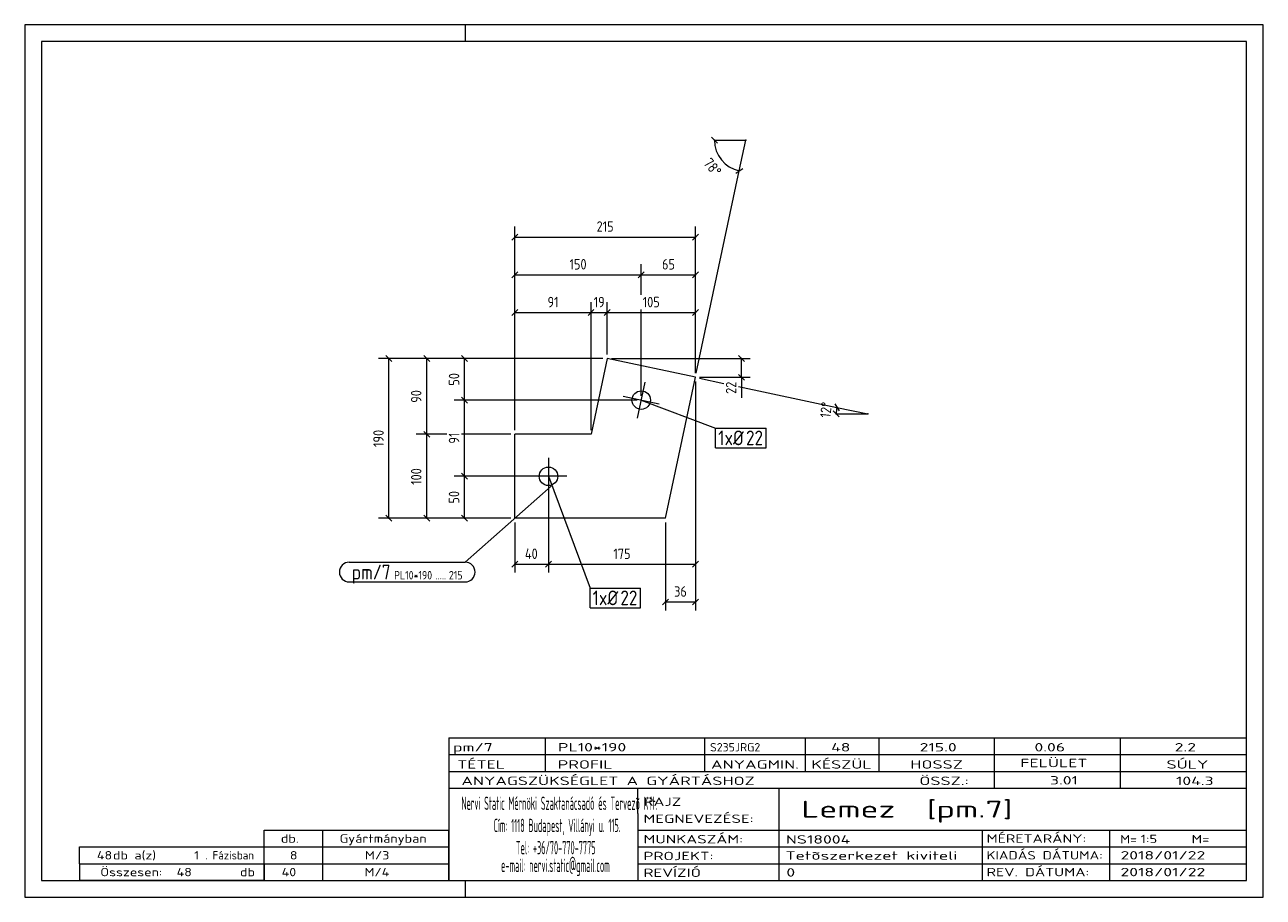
# Model space of a CAD drawing. Header units: millimetres. Extents: x 1 to 296, y 1 to 209.
import ezdxf

# ---------------------------------------------------------------- set-up
doc = ezdxf.new("R2010")
doc.units = ezdxf.units.MM
doc.header["$LTSCALE"] = 0.6
doc.linetypes.add('XKITLINE00', pattern=[0])
for name, color, linetype, lineweight in [('Bolt', 7, 'Continuous', 0), ('BoltMark', 3, 'Continuous', 0), ('DrawingSheet', 5, 'Continuous', 0), ('OtherObjectType', 1, 'Continuous', 0), ('Part', 2, 'Continuous', 0), ('PartMark', 3, 'Continuous', 0), ('Z-DIMENSIONS', 1, 'Continuous', 0)]:
    doc.layers.add(name, color=color, linetype=linetype, lineweight=lineweight)
doc.styles.add('ISOCPEUR', font='ISOCPEUR.TTF')

msp = doc.modelspace()

# ---------------------------------------------------------------- linework, layer by layer
at = {"layer": 'Bolt', "color": 4, "linetype": 'XKITLINE00', "lineweight": 0}
for p, q in [((146.92, 115.21), (148.75, 123.81)), ((143.53, 120.43), (152.14, 118.6)), ((125.75, 105.75), (125.75, 96.95)), ((130.15, 101.35), (121.35, 101.35))]:
    msp.add_line(p, q, dxfattribs=at)
for centre in [(147.84, 119.51), (125.75, 101.35)]:
    msp.add_circle(centre, 2.2, dxfattribs=at)
at = {"layer": 'BoltMark', "color": 7, "linetype": 'XKITLINE00', "lineweight": 0}
for p, q in [((147.84, 119.51), (165.57, 112.86)), ((165.57, 112.86), (177.6, 112.86)), ((165.57, 108.16), (165.57, 112.86)), ((177.6, 108.16), (177.6, 112.86)), ((165.57, 108.16), (177.6, 108.16)), ((125.75, 101.35), (135.66, 74.72)), ((135.66, 74.72), (147.69, 74.72)), ((135.66, 70.02), (135.66, 74.72)), ((147.69, 70.02), (147.69, 74.72)), ((135.66, 70.02), (147.69, 70.02))]:
    msp.add_line(p, q, dxfattribs=at)
at = {"layer": 'DrawingSheet', "color": 2, "linetype": 'XKITLINE00', "lineweight": 0}
for p, q in [((296, 209), (1, 209)), ((1, 209), (1, 1)), ((106, 205), (106, 209)), ((296, 1), (296, 209)), ((106, 1), (106, 5)), ((1, 1), (296, 1))]:
    msp.add_line(p, q, dxfattribs=at)
at = {"layer": 'DrawingSheet', "color": 3, "linetype": 'XKITLINE00', "lineweight": 0}
for p, q in [((292, 205), (5, 205)), ((5, 205), (5, 5)), ((292, 5), (292, 205)), ((5, 5), (292, 5))]:
    msp.add_line(p, q, dxfattribs=at)
at = {"layer": 'OtherObjectType', "color": 7, "linetype": 'XKITLINE00', "lineweight": 0}
for p, q in [((102, 39), (292, 39)), ((102, 39), (102, 35)), ((102, 39), (292, 39)), ((125, 35), (125, 39)), ((163, 35), (163, 39)), ((187, 35), (187, 39)), ((204.5, 35), (204.5, 39)), ((232, 35), (232, 39)), ((262, 35), (262, 39)), ((292, 35), (292, 39)), ((102, 35), (292, 35)), ((102, 35), (102, 5)), ((102, 35), (292, 35)), ((125, 31), (125, 35)), ((163, 31), (163, 35)), ((187, 31), (187, 35)), ((204.5, 31), (204.5, 35)), ((232, 31), (232, 35)), ((262, 31), (262, 35)), ((292, 31), (292, 35)), ((102, 31), (292, 31)), ((232, 27), (232, 31)), ((262, 27), (262, 31)), ((292, 27), (292, 31)), ((102, 27), (292, 27)), ((147, 21), (147, 27)), ((180.7, 17), (180.7, 27)), ((292, 21), (292, 27)), ((147, 21), (147, 5)), ((292, 17), (292, 21)), ((58, 17), (102, 17)), ((58, 13), (58, 17)), ((72, 13), (72, 17)), ((102, 13), (102, 17)), ((147, 17), (292, 17)), ((180.7, 5), (180.7, 17)), ((229.16, 13), (229.16, 17)), ((259.5, 5), (259.5, 17)), ((292, 13), (292, 17)), ((14, 9), (14, 13)), ((14, 13), (58, 13)), ((14, 13), (58, 13)), ((58, 9), (58, 13)), ((58, 13), (102, 13)), ((58, 9), (58, 13)), ((72, 9), (72, 13)), ((102, 9), (102, 13)), ((147, 13), (292, 13)), ((229.16, 5), (229.16, 13)), ((292, 9), (292, 13)), ((14, 9), (58, 9)), ((14, 9), (14, 5)), ((14, 9), (58, 9)), ((58, 9), (58, 5)), ((58, 9), (102, 9)), ((58, 5), (58, 9)), ((72, 5), (72, 9)), ((102, 5), (102, 9)), ((147, 9), (292, 9)), ((292, 5), (292, 9)), ((58, 5), (14, 5)), ((58, 5), (102, 5)), ((102, 5), (292, 5)), ((139.5, 5), (292, 5))]:
    msp.add_line(p, q, dxfattribs=at)
at = {"layer": 'Part', "color": 2, "linetype": 'XKITLINE00', "lineweight": 0}
for p, q in [((139.72, 129.42), (135.88, 111.36)), ((160.74, 124.95), (139.72, 129.42)), ((153.6, 91.36), (160.74, 124.95)), ((135.88, 111.36), (117.75, 111.36)), ((117.75, 91.36), (117.75, 111.36)), ((153.6, 91.36), (117.75, 91.36))]:
    msp.add_line(p, q, dxfattribs=at)
at = {"layer": 'PartMark', "color": 7, "linetype": 'XKITLINE00', "lineweight": 0}
for p, q in [((126.4, 99.03), (105.9, 80.87)), ((78.3, 80.87), (105.9, 80.87)), ((78.3, 76.17), (105.9, 76.17))]:
    msp.add_line(p, q, dxfattribs=at)
for centre, start, end in [((78.3, 78.52), 90, 270), ((105.9, 78.52), 270, 90)]:
    msp.add_arc(centre, 2.35, start, end, dxfattribs=at)
at = {"layer": 'Z-DIMENSIONS', "color": 7, "linetype": 'XKITLINE00', "lineweight": 0}
for p, q in [((164.56, 182.21), (165.97, 180.79)), ((165.26, 181.5), (172.76, 181.5)), ((171.2, 174.16), (172.76, 181.5)), ((160.95, 125.92), (171.2, 174.16)), ((170.37, 173.62), (172.04, 174.71)), ((117.75, 112.36), (117.75, 160.89)), ((160.74, 125.95), (160.74, 160.89)), ((118.45, 159.09), (117.04, 157.68)), ((117.75, 158.39), (160.74, 158.39)), ((161.45, 159.09), (160.04, 157.68)), ((117.75, 112.36), (117.75, 151.89)), ((147.84, 144.64), (147.84, 151.89)), ((147.84, 144.64), (147.84, 151.89)), ((160.74, 125.95), (160.74, 151.89)), ((118.45, 150.09), (117.04, 148.68)), ((117.75, 149.39), (147.84, 149.39)), ((148.54, 150.09), (147.13, 148.68)), ((148.54, 150.09), (147.13, 148.68)), ((147.84, 149.39), (160.74, 149.39)), ((161.45, 150.09), (160.04, 148.68)), ((117.75, 112.36), (117.75, 142.89)), ((135.88, 112.36), (135.88, 142.89)), ((135.88, 112.36), (135.88, 142.89)), ((139.72, 130.42), (139.72, 142.89)), ((139.72, 130.42), (139.72, 142.89)), ((160.74, 125.95), (160.74, 142.89)), ((118.45, 141.09), (117.04, 139.68)), ((117.75, 140.39), (135.88, 140.39)), ((136.59, 141.09), (135.17, 139.68)), ((136.59, 141.09), (135.17, 139.68)), ((135.88, 140.39), (139.72, 140.39)), ((140.43, 141.09), (139.01, 139.68)), ((140.43, 141.09), (139.01, 139.68)), ((139.72, 140.39), (160.74, 140.39)), ((147.84, 120.51), (147.84, 141.14)), ((147.84, 120.51), (147.84, 141.14)), ((161.45, 141.09), (160.04, 139.68)), ((87.04, 130.12), (88.45, 128.71)), ((96.04, 130.12), (97.45, 128.71)), ((105.04, 130.12), (106.45, 128.71)), ((171.04, 130.12), (172.45, 128.71)), ((138.72, 129.42), (85.25, 129.42)), ((87.75, 91.36), (87.75, 129.42)), ((138.72, 129.42), (94.25, 129.42)), ((96.75, 111.36), (96.75, 129.42)), ((138.72, 129.42), (103.25, 129.42)), ((105.75, 119.51), (105.75, 129.42)), ((140.72, 129.42), (173.75, 129.42)), ((171.75, 124.95), (171.75, 129.42)), ((160.74, 123.95), (160.74, 69.39)), ((160.74, 123.95), (160.74, 78.39)), ((161.72, 124.74), (167.5, 123.51)), ((161.74, 124.95), (173.75, 124.95)), ((171.04, 125.65), (172.45, 124.24)), ((171.75, 124.95), (171.75, 120.06)), ((171.75, 124.95), (171.75, 120.06)), ((171, 122.77), (194.46, 117.78)), ((146.84, 119.51), (103.25, 119.51)), ((146.84, 119.51), (103.25, 119.51)), ((105.04, 120.22), (106.45, 118.8)), ((105.04, 120.22), (106.45, 118.8)), ((105.75, 101.35), (105.75, 119.51)), ((193.92, 118.62), (195, 116.94)), ((193.59, 116.93), (195, 115.51)), ((194.3, 116.22), (201.8, 116.22)), ((194.46, 117.78), (201.8, 116.22)), ((101.5, 111.36), (94.25, 111.36)), ((101.5, 111.36), (94.25, 111.36)), ((96.04, 112.06), (97.45, 110.65)), ((96.04, 112.06), (97.45, 110.65)), ((96.75, 91.36), (96.75, 111.36)), ((116.75, 111.36), (105, 111.36)), ((116.75, 111.36), (105, 111.36)), ((124.75, 101.35), (103.25, 101.35)), ((124.75, 101.35), (103.25, 101.35)), ((105.04, 102.06), (106.45, 100.65)), ((105.04, 102.06), (106.45, 100.65)), ((105.75, 91.36), (105.75, 101.35)), ((125.75, 100.35), (125.75, 78.39)), ((125.75, 100.35), (125.75, 78.39)), ((87.04, 92.06), (88.45, 90.65)), ((96.04, 92.06), (97.45, 90.65)), ((105.04, 92.06), (106.45, 90.65)), ((116.75, 91.36), (85.25, 91.36)), ((116.75, 91.36), (94.25, 91.36)), ((116.75, 91.36), (103.25, 91.36)), ((117.75, 90.36), (117.75, 78.39)), ((153.6, 90.36), (153.6, 69.39)), ((118.45, 81.09), (117.04, 79.68)), ((117.75, 80.39), (125.75, 80.39)), ((126.45, 81.09), (125.04, 79.68)), ((126.45, 81.09), (125.04, 79.68)), ((125.75, 80.39), (160.74, 80.39)), ((161.45, 81.09), (160.04, 79.68)), ((154.31, 72.09), (152.89, 70.68)), ((153.6, 71.39), (160.74, 71.39)), ((161.45, 72.09), (160.04, 70.68))]:
    msp.add_line(p, q, dxfattribs=at)
for centre, start, end in [((172.76, 181.5), 180, 257.9994), ((201.8, 116.22), 167.9994, 180)]:
    msp.add_arc(centre, 7.5, start, end, dxfattribs=at)
at = {"layer": 'Z-DIMENSIONS', "color": 7}
for p in [(165.26, 181.5), (172.76, 181.5), (171.2, 174.16), (194.3, 116.22), (194.46, 117.78), (201.8, 116.22)]:
    msp.add_point(p, dxfattribs=at)
at = {"layer": 'Z-DIMENSIONS', "color": 3}
for p in [(117.75, 158.39), (160.74, 158.39), (117.75, 149.39), (147.84, 149.39), (147.84, 149.39), (160.74, 149.39), (117.75, 140.39), (135.88, 140.39), (135.88, 140.39), (139.72, 140.39), (139.72, 140.39), (160.74, 140.39), (87.75, 129.42), (96.75, 129.42), (105.75, 129.42), (171.75, 129.42), (171.75, 124.95), (105.75, 119.51), (105.75, 119.51), (96.75, 111.36), (96.75, 111.36), (105.75, 101.35), (105.75, 101.35), (87.75, 91.36), (96.75, 91.36), (105.75, 91.36), (117.75, 80.39), (125.75, 80.39), (125.75, 80.39), (160.74, 80.39), (153.6, 71.39), (160.74, 71.39)]:
    msp.add_point(p, dxfattribs=at)

# ---------------------------------------------------------------- texts
at = {"layer": 'BoltMark', "color": 3, "style": 'ISOCPEUR', "width": 0.85}
for s, p in [('1', (166.17, 108.76)), ('xØ', (167.68, 108.76)), ('22', (172.79, 108.76)), ('1', (136.26, 70.62)), ('xØ', (137.76, 70.62)), ('22', (142.87, 70.62))]:
    msp.add_text(s, height=3.5, dxfattribs=at).set_placement(p)
at = {"layer": 'OtherObjectType', "color": 7, "style": 'ISOCPEUR'}
for s, height, width, p in [('pm/7', 2, 1.525501, (103, 35.76)), ('PL10*190', 2, 1.525501, (128, 35.76)), ('S235JRG2', 2, 1.02, (164.22, 35.76)), ('48', 2, 1.525501, (193.08, 35.76)), ('215.0', 2, 1.525501, (214.16, 35.76)), ('0.06', 2, 1.525501, (241.51, 35.76)), ('2.2', 2, 1.525501, (274.91, 35.76)), ('TÉTEL', 2, 1.525501, (104, 31.66)), ('PROFIL', 2, 1.525501, (127.96, 31.66)), ('ANYAGMIN.', 2, 1.525501, (164.47, 31.66)), ('KÉSZÜL', 2, 1.525501, (188.37, 31.66)), ('HOSSZ', 2, 1.525501, (211.96, 31.66)), ('FELÜLET', 2, 1.525501, (238.13, 32)), ('SÚLY', 2, 1.525501, (272.96, 31.66)), ('ANYAGSZÜKSÉGLET A GYÁRTÁSHOZ', 2, 1.525501, (105, 27.75)), ('ÖSSZ.:', 2, 1.525501, (214.1, 27.75)), ('3.01', 2, 1.525501, (245.21, 27.88)), ('104.3', 2, 1.525501, (275.21, 27.75)), ('Nervi Static Mérnöki\xa0Szaktanácsadó\xa0és\xa0Tervezõ Kft.', 3.1765, 0.403093, (105, 21.82)), ('RAJZ', 2, 1.445, (148.38, 22.78)), ('Lemez  [pm.7]', 4, 1.474651, (186, 20)), ('MEGNEVEZÉSE:', 2, 1.445, (148.38, 18.72)), ('Cím:\xa01118 Budapest, Villányi u. 115.', 3.1765, 0.403093, (112.69, 16.53)), ('db.', 2, 1.211571, (62, 14)), ('Gyártmányban', 2, 1.211571, (76, 14)), ('MUNKASZÁM:', 2, 1.445, (148.38, 13.84)), ('NS18004', 2, 1.525501, (182.28, 13.78)), ('MÉRETARÁNY:', 2, 1.36, (230.1, 14)), ('M=', 2, 1.211571, (261.91, 13.84)), ('1:5', 2, 1.275, (266.79, 13.9)), ('M=', 2, 1.275, (278.95, 13.87)), ('48', 2, 1.211571, (18.18, 10)), ('db a(z)', 2, 1.211571, (22, 10)), ('1', 2, 1.211571, (41.35, 10)), ('. Fázisban', 2, 0.935, (44, 10)), ('8', 2, 1.211571, (64.14, 10)), ('M/3', 2, 1.211571, (82.04, 10)), ('Tel:\xa0+36/70-770-7775', 3.1765, 0.403093, (117.97, 11.24)), ('PROJEKT:', 2, 1.445, (148.38, 9.84)), ('Tetõszerkezet kiviteli ', 2, 1.525501, (182.2, 9.94)), ('KIADÁS DÁTUMA:', 2, 1.275, (230.1, 10)), ('2018/01/22', 2, 1.525501, (262, 10)), ('e-mail:\xa0nervi.static@gmail.com', 3.1765, 0.403093, (114.45, 7)), ('Összesen:            db', 2, 1.211571, (19, 6)), ('48', 2, 1.211571, (37.16, 6)), ('40', 2, 1.211571, (62.18, 6)), ('M/4', 2, 1.211571, (81.92, 6)), ('REVÍZIÓ', 2, 1.445, (148.38, 5.84)), ('0', 2, 1.525501, (182.41, 5.92)), ('REV. DÁTUMA:', 2, 1.36, (230.1, 6)), ('2018/01/22', 2, 1.525501, (262, 6))]:
    msp.add_text(s, height=height, dxfattribs=dict(at, width=width)).set_placement(p)
at = {"layer": 'PartMark', "color": 3, "style": 'ISOCPEUR', "width": 0.85}
msp.add_text('pm/7', height=3.5, dxfattribs=at).set_placement((78.9, 76.77))
at = {"layer": 'PartMark', "color": 4, "style": 'ISOCPEUR', "width": 0.85}
for s, p in [('PL10*190', (88.97, 76.77)), ('.....', (98.85, 76.77)), ('215', (102.03, 76.77))]:
    msp.add_text(s, height=2, dxfattribs=at).set_placement(p)
at = {"layer": 'Z-DIMENSIONS', "color": 3, "style": 'ISOCPEUR', "width": 0.85}
for s, rotation, p in [('78°', -50.999, (162.5, 175.95)), ('50', 90.0002, (104.5, 122.96)), ('22', 90.0002, (170.5, 121)), ('90', 90.0002, (95.5, 118.88)), ('12°', 84.0013, (192.89, 115.21)), ('190', 90.0002, (86.5, 108.34)), ('91', 90.0002, (104.5, 109.14)), ('100', 90.0002, (95.5, 99.31)), ('50', 90.0002, (104.5, 94.85))]:
    msp.add_text(s, height=2.5, rotation=rotation, dxfattribs=at).set_placement(p)
for s, p in [('215', (137.2, 159.64)), ('150', (130.75, 150.64)), ('65', (152.79, 150.64)), ('91', (125.52, 141.64)), ('19', (136.51, 141.64)), ('105', (148.19, 141.64)), ('40', (120.13, 81.64)), ('175', (141.2, 81.64)), ('36', (155.67, 72.64))]:
    msp.add_text(s, height=2.5, dxfattribs=at).set_placement(p)

doc.saveas('drawing.dxf')
